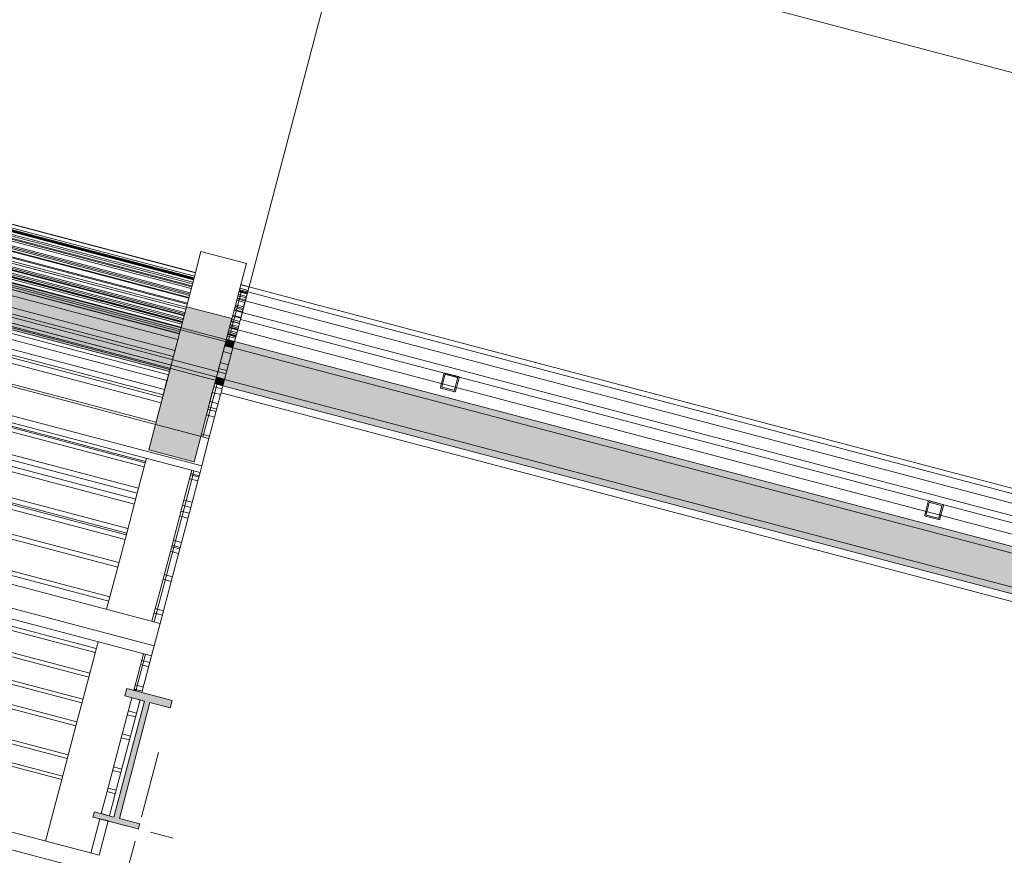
# Model space of a CAD drawing. Header units: millimetres. Extents: x -176817 to 18864955, y -12996033 to 201123.
# Tile 20 of 256: x 36099 to 42398, y 17323 to 22668. Entities that reach past the tile are written whole.
import ezdxf

# ---------------------------------------------------------------- set-up
doc = ezdxf.new("R2010")
doc.units = ezdxf.units.MM
doc.header["$MEASUREMENT"] = 0
for name, color, linetype in [('292-PPOŻ - Linie', 7, 'Continuous'), ('822-IST-Brama zachodnia belki', 7, 'Continuous'), ('822-IST-Brama zachodnia słupy', 7, 'Continuous')]:
    doc.layers.add(name, color=color, linetype=linetype)
doc.styles.add('STYL_AUTOMATYCZNY_4', font='arial.ttf')
doc.dimstyles.new('STYL_AUTOMATYCZNY__2', dxfattribs={"dimtxt": 64.999998, "dimasz": 47.5, "dimexe": 0.18, "dimexo": 0.0625, "dimgap": 0, "dimtad": 1, "dimdec": 1, "dimlfac": 0.1, "dimzin": 0, "dimdsep": 46, "dimtxsty": 'STYL_AUTOMATYCZNY_4', "dimblk": 'ARROWHEAD_11', "dimblk1": 'ARROWHEAD_11', "dimblk2": 'ARROWHEAD_11', "dimcen": 0.09, "dimclrd": 1, "dimclre": 1, "dimclrt": 1, "dimazin": 0, "dimtfac": 1, "dimtdec": 4, "dimtmove": 0, "dimatfit": 3, "dimfxl": 0, "dimtolj": 1, "dimtzin": 0, "dimarcsym": 0})

# ---------------------------------------------------------------- blocks, each defined once
blk = doc.blocks.new('Słup_37_2', base_point=(41948.1, 19530.1))
at = {"layer": '822-IST-Brama zachodnia słupy', "color": 254, "linetype": 'Continuous', "lineweight": 0, "true_color": 0xcccccc, "flags": 128}
for points in [[(41892.8, 19493), (41977.8, 19470.5, 0.414214), (41985.2, 19474.8), (42007.6, 19559.9, 0.414214), (42003.4, 19567.2), (41918.3, 19589.6, 0.414214), (41910.9, 19585.4), (41888.5, 19500.3, 0.414214)], [(41897.8, 19504), (41917.1, 19577.5, -0.414214), (41922, 19580.4), (41995.5, 19561, -0.414214), (41998.4, 19556.1), (41979, 19482.6, -0.414214), (41974.1, 19479.8), (41900.6, 19499.2, -0.414214)]]:
    blk.add_lwpolyline(points, format="xyb", close=True, dxfattribs=at)
blk = doc.blocks.new('Słup_38_2', base_point=(38850.2, 20347.5))
at = {"layer": '822-IST-Brama zachodnia słupy', "color": 254, "linetype": 'Continuous', "lineweight": 0, "true_color": 0xcccccc, "flags": 128}
for points in [[(38794.9, 20310.4), (38880, 20287.9, 0.414214), (38887.4, 20292.2), (38909.8, 20377.3, 0.414214), (38905.5, 20384.6), (38820.5, 20407.1, 0.414214), (38813.1, 20402.8), (38790.7, 20317.7, 0.414214)], [(38799.9, 20321.5), (38819.3, 20395, -0.414214), (38824.2, 20397.8), (38897.7, 20378.4, -0.414214), (38900.5, 20373.5), (38881.2, 20300, -0.414214), (38876.3, 20297.2), (38802.8, 20316.6, -0.414214)]]:
    blk.add_lwpolyline(points, format="xyb", close=True, dxfattribs=at)
blk = doc.blocks.new('Słup_43_2', base_point=(36857.6, 17491.4))
at = {"layer": '822-IST-Brama zachodnia słupy', "linetype": 'Continuous', "lineweight": 0, "true_color": 0x666666}
blk.add_hatch(color=251, dxfattribs=at).paths.add_polyline_path([(36784.4, 18389.8), (36771.9, 18342.5), (36897.3, 18309.4), (36701.7, 17567.8), (36576.3, 17600.9), (36567.6, 17567.9), (36857.6, 17491.4), (36866.3, 17524.4), (36736.5, 17558.6), (36932.1, 18300.2), (37062, 18265.9), (37074.5, 18313.2)])
at = {"layer": '822-IST-Brama zachodnia słupy', "color": 254, "linetype": 'Continuous', "lineweight": 0, "true_color": 0xcccccc}
for p, q in [((36878, 17568.7), (36986.5, 17979.7)), ((36780.3, 17511.8), (36635.2, 17550.1)), ((36935, 17471), (37080, 17432.7)), ((36837.2, 17414), (36728.8, 17003.1))]:
    blk.add_line(p, q, dxfattribs=at)
at = {"layer": '822-IST-Brama zachodnia słupy', "color": 254, "linetype": 'Continuous', "lineweight": 0, "true_color": 0xcccccc, "flags": 128}
blk.add_lwpolyline([(36784.4, 18389.8), (36771.9, 18342.5), (36897.3, 18309.4), (36701.7, 17567.8), (36576.3, 17600.9), (36567.6, 17567.9), (36857.6, 17491.4), (36866.3, 17524.4), (36736.5, 17558.6), (36932.1, 18300.2), (37062, 18265.9), (37074.5, 18313.2)], close=True, dxfattribs=at)
at = {"layer": '822-IST-Brama zachodnia słupy', "color": 254, "linetype": 'Continuous', "lineweight": 0, "true_color": 0xcccccc}
blk.add_point((36857.6, 17491.4), dxfattribs=at)
blk = doc.blocks.new('Belka_31_2', base_point=(62404, -2886.1))
at = {"layer": '822-IST-Brama zachodnia belki', "linetype": 'Continuous', "lineweight": 0, "true_color": 0x666666}
for points in [[(37463.1, 20569.7), (66566.9, 12890), (66577.6, 12930.5), (37473.8, 20610.2)], [(37409.6, 20367.2), (66513.4, 12687.5), (66566.9, 12890), (37463.1, 20569.7)], [(37409.6, 20367.2), (37399, 20326.7), (66502.8, 12647), (66513.4, 12687.5)]]:
    blk.add_hatch(color=251, dxfattribs=at).paths.add_polyline_path(points)
at = {"layer": '822-IST-Brama zachodnia belki', "color": 254, "linetype": 'Continuous', "lineweight": 0, "true_color": 0xcccccc}
for p, q in [((37473.8, 20610.2), (66577.6, 12930.5)), ((37463.1, 20569.7), (66566.9, 12890)), ((37409.6, 20367.2), (66513.4, 12687.5)), ((37399, 20326.7), (66502.8, 12647))]:
    blk.add_line(p, q, dxfattribs=at)
at = {"layer": '822-IST-Brama zachodnia belki', "color": 254, "linetype": 'Continuous', "lineweight": 0, "true_color": 0xcccccc, "flags": 128}
for points in [[(66661.1, 13247), (37557.3, 20926.8)], [(66669.4, 13278.5), (37565.6, 20958.2)], [(66645.9, 13189.4), (37542.1, 20869.1)], [(66626.5, 13115.9), (37522.7, 20795.6)], [(66597.1, 13004.4), (37493.3, 20684.2)], [(37386.8, 20280.5), (37399, 20326.7)], [(66490.6, 12600.7), (37386.8, 20280.5)]]:
    blk.add_lwpolyline(points, dxfattribs=at)
blk = doc.blocks.new('Belka_32_2', base_point=(67430.3, 16162))
at = {"layer": '822-IST-Brama zachodnia belki', "color": 254, "linetype": 'Continuous', "lineweight": 0, "true_color": 0xcccccc}
for p in [(38326.5, 23841.8), (66614.7, 13071.3)]:
    blk.add_line(p, (37510.9, 20751), dxfattribs=at)
blk = doc.blocks.new('Belka_33_2', base_point=(33300.2, 4793.6))
at = {"layer": '822-IST-Brama zachodnia belki', "linetype": 'Continuous', "lineweight": 0, "true_color": 0x666666}
for points in [[(31323.2, 22189.9), (31269.8, 21987.4), (37066.9, 20457.7), (37120.3, 20660.2)], [(31333.9, 22230.4), (31323.2, 22189.9), (37120.3, 20660.2), (37131, 20700.7)], [(31269.8, 21987.4), (31259.1, 21946.9), (37056.2, 20417.2), (37066.9, 20457.7)], [(37421.1, 20624.2), (37410.4, 20583.7), (37463.1, 20569.7), (37473.8, 20610.2)], [(37356.9, 20381.1), (37409.6, 20367.2), (37463.1, 20569.7), (37410.4, 20583.7)], [(37356.9, 20381.1), (37346.3, 20340.6), (37399, 20326.7), (37409.6, 20367.2)]]:
    blk.add_hatch(color=251, dxfattribs=at).paths.add_polyline_path(points)
at = {"layer": '822-IST-Brama zachodnia belki', "color": 254, "linetype": 'Continuous', "lineweight": 0, "true_color": 0xcccccc}
for p, q in [((31323.2, 22189.9), (37120.3, 20660.2)), ((31333.9, 22230.4), (37131, 20700.7)), ((31269.8, 21987.4), (37066.9, 20457.7)), ((31259.1, 21946.9), (37056.2, 20417.2)), ((37421.1, 20624.2), (37473.8, 20610.2)), ((37410.4, 20583.7), (37463.1, 20569.7)), ((37356.9, 20381.1), (37409.6, 20367.2)), ((37346.3, 20340.6), (37399, 20326.7))]:
    blk.add_line(p, q, dxfattribs=at)
at = {"layer": '822-IST-Brama zachodnia belki', "color": 254, "linetype": 'Continuous', "lineweight": 0, "true_color": 0xcccccc, "flags": 128}
for points in [[(37217.1, 21026.9), (31420, 22556.6)], [(37222.8, 21048.7), (31425.8, 22578.4)], [(37223.2, 21050), (31426.1, 22579.7)], [(37199.3, 20959.6), (31402.2, 22489.3)], [(37200.8, 20965.4), (31403.8, 22495.1)], [(37204.3, 20978.7), (31407.3, 22508.4)], [(37206.9, 20988.4), (31409.8, 22518.1)], [(37211, 21003.8), (31413.9, 22533.5)], [(37212.2, 21008.4), (31415.1, 22538.1)], [(37212.8, 21010.8), (31415.8, 22540.5)], [(37213, 21011.3), (31415.9, 22541)], [(37212.9, 21011.2), (31415.9, 22540.9)], [(37214.5, 21017.2), (31417.5, 22546.9)], [(37184.3, 20902.7), (31387.2, 22432.4)], [(37186.5, 20911.2), (31389.5, 22440.9)], [(37189.2, 20921.3), (31392.2, 22451)], [(37196.6, 20949.2), (31399.5, 22478.9)], [(37169.9, 20848.2), (31372.9, 22377.9)], [(37171.5, 20854.2), (31374.4, 22383.9)], [(37179.9, 20886.1), (31382.9, 22415.8)], [(37181, 20890.1), (31383.9, 22419.8)], [(37150.1, 20773.1), (31353.1, 22302.8)], [(37150.5, 20774.6), (31353.4, 22304.3)], [(37151.5, 20778.3), (31354.4, 22308)], [(37151.5, 20778.2), (31354.4, 22307.9)], [(37153.5, 20785.8), (31356.4, 22315.5)], [(37156, 20795.4), (31358.9, 22325.1)], [(37161.2, 20815.2), (31364.1, 22344.9)], [(37161.6, 20816.6), (31364.5, 22346.3)], [(37161.7, 20817.1), (31364.6, 22346.8)], [(37161.7, 20817), (31364.6, 22346.7)], [(37164.7, 20828.6), (31367.7, 22358.3)], [(37472.9, 20607.1), (31304.8, 22234.7)], [(37136.3, 20720.9), (31339.3, 22250.6)], [(37138.8, 20730.1), (31341.7, 22259.8)], [(37140, 20734.7), (31342.9, 22264.4)], [(37140.3, 20735.8), (31343.2, 22265.5)], [(37140.7, 20737.4), (31343.6, 22267.1)], [(37143.3, 20747.2), (31346.2, 22276.9)], [(37145.8, 20756.8), (31348.7, 22286.5)], [(37469.5, 20594.2), (31301.4, 22221.8)], [(37120, 20658.9), (31322.9, 22188.6)], [(37123.9, 20674), (31326.9, 22203.7)], [(37130.5, 20698.7), (31333.4, 22228.4)], [(37110, 20621), (31312.9, 22150.7)], [(37091.5, 20551), (31294.4, 22080.7)], [(37409.8, 20367.8), (31241.6, 21995.4)], [(37419, 20402.5), (31250.8, 22030.1)], [(37081.7, 20513.7), (31284.6, 22043.4)], [(37404.6, 20348), (31236.4, 21975.6)], [(37050.6, 20396.2), (31253.6, 21925.9)], [(37059.6, 20430), (31262.5, 21959.7)], [(37041.1, 20359.8), (31244, 21889.5)], [(37016.6, 20267.3), (31219.6, 21797)], [(37025.8, 20302), (31228.7, 21831.7)], [(37003.2, 20216.2), (31206.1, 21745.9)], [(37012.6, 20251.8), (31215.5, 21781.5)], [(37309.6, 19988.2), (31141.5, 21615.9)], [(36970.8, 20093.8), (31173.8, 21623.5)], [(37263.6, 19813.8), (31095.4, 21441.4)], [(37252.6, 19772.1), (31084.4, 21399.7)], [(36902.1, 19833.4), (31105.1, 21363.1)], [(36904.2, 19841.2), (31107.1, 21370.9)], [(36895.3, 19807.6), (31098.3, 21337.3)], [(36850.8, 19638.8), (31053.7, 21168.5)], [(36859.4, 19671.2), (31062.3, 21200.9)], [(36840.8, 19600.8), (31043.7, 21130.5)], [(36832.6, 19569.7), (31035.5, 21099.4)], [(37131, 20700.7), (37150.5, 20774.6), (37179.9, 20886.1), (37199.3, 20959.6), (37214.5, 21017.2), (37222.8, 21048.7)], [(37222.8, 21048.7), (37223.2, 21050)], [(36783.3, 19383.1), (30986.2, 20912.8)], [(36791.5, 19414.2), (30994.5, 20943.9)], [(37421.1, 20624.2), (37440.6, 20698.1), (37470, 20809.6), (37489.4, 20883), (37504.6, 20940.7), (37512.9, 20972.2)], [(37464.1, 20730.5), (37515.2, 20924.2)], [(37473.8, 20610.2), (37493.3, 20684.2), (37522.7, 20795.6), (37542.1, 20869.1), (37557.3, 20926.8), (37565.6, 20958.2)], [(37549.7, 20897.9), (37511, 20908.1), (37497, 20911.8)], [(37553.8, 20913.4), (37501.1, 20927.3)], [(37501.2, 20927.9), (37515.2, 20924.2)], [(37555, 20918), (37502.3, 20931.9)], [(37555.6, 20920.3), (37502.9, 20934.2)], [(37555.7, 20920.9), (37503, 20934.8)], [(37555.7, 20920.8), (37503, 20934.7)], [(37557.3, 20926.8), (37504.6, 20940.7)], [(37559.9, 20936.5), (37507.2, 20950.4)], [(37512.9, 20972.2), (37513.3, 20973.5)], [(37565.6, 20958.2), (37512.9, 20972.2)], [(37566, 20959.6), (37513.3, 20973.5)], [(37565.6, 20958.2), (37566, 20959.6)], [(36772.9, 19343.5), (30975.8, 20873.2)], [(36780.7, 19373.3), (30983.7, 20903)], [(37539.3, 20858.8), (37486.6, 20872.7)], [(37542.1, 20869.1), (37489.4, 20883)], [(37543.6, 20874.9), (37504.9, 20885.1), (37490.9, 20888.8)], [(37547.1, 20888.2), (37494.4, 20902.1)], [(37522.7, 20795.6), (37470, 20809.6)], [(37523.7, 20799.6), (37471, 20813.5)], [(37527.1, 20812.3), (37474.4, 20826.2)], [(37529.3, 20820.7), (37490.6, 20830.9), (37476.6, 20834.6)], [(37532, 20830.9), (37479.3, 20844.8)], [(36733.6, 19194.8), (30936.6, 20724.5)], [(37434.3, 20617.3), (37440.4, 20640.7), (37454.2, 20692.9), (37460.1, 20715.1), (37464.1, 20730.5)], [(37464.1, 20730.5), (37450.1, 20734.2)], [(37504, 20724.7), (37451.3, 20738.7)], [(37504.4, 20726.2), (37465.7, 20736.4), (37451.7, 20740.1)], [(37504.5, 20726.6), (37451.8, 20740.5)], [(37504.5, 20726.6), (37451.8, 20740.5)], [(37507.5, 20738.1), (37454.8, 20752)], [(37512.7, 20757.8), (37460, 20771.7)], [(37514.3, 20763.8), (37461.6, 20777.7)], [(36725.8, 19165.1), (30928.7, 20694.8)], [(37131, 20700.7), (37120.3, 20660.2), (37066.9, 20457.7), (37056.2, 20417.2)], [(37483.4, 20646.9), (37430.7, 20660.8)], [(37486.1, 20656.8), (37433.4, 20670.7)], [(37488.6, 20666.4), (37435.9, 20680.3)], [(37492.9, 20682.7), (37440.2, 20696.6)], [(37493.3, 20684.2), (37440.6, 20698.1)], [(37494.2, 20687.8), (37441.5, 20701.7)], [(37494.3, 20687.9), (37441.6, 20701.8)], [(37496.2, 20695.4), (37443.5, 20709.3)], [(37498.8, 20704.9), (37446.1, 20718.9)], [(37421.1, 20624.2), (37410.4, 20583.7), (37356.9, 20381.1), (37346.3, 20340.6)], [(37473.8, 20610.2), (37463.1, 20569.7), (37409.6, 20367.2), (37399, 20326.7)], [(37466.7, 20583.5), (37414, 20597.4)], [(37473.2, 20608.3), (37434.6, 20618.5), (37420.5, 20622.2)], [(37479.1, 20630.4), (37426.4, 20644.4)], [(37481.5, 20639.6), (37428.8, 20653.5)], [(37482.7, 20644.2), (37430, 20658.2)], [(37483, 20645.3), (37430.3, 20659.2)], [(37452.8, 20530.6), (37400.1, 20544.5)], [(37462.7, 20568.5), (37410, 20582.4)], [(36668.8, 18949.1), (30871.7, 20478.8)], [(36676.2, 18977), (30879.1, 20506.7)], [(37434.3, 20460.6), (37381.6, 20474.5)], [(36997.8, 18806.5), (30829.6, 20434.1)], [(36966.9, 20078.7), (37003.2, 20216.2), (37041.1, 20359.8), (37056.2, 20417.2)], [(37424.4, 20423.3), (37371.7, 20437.2)], [(37271, 19998.4), (37274.9, 20013.5), (37316.7, 20171.6), (37354.7, 20316), (37365.9, 20358.2)], [(37402.3, 20339.5), (37363.7, 20349.7), (37349.6, 20353.4)], [(36960, 18663.1), (30791.8, 20290.7)], [(37256.9, 20002.1), (37293.2, 20139.7), (37331.1, 20283.3), (37346.3, 20340.6)], [(37383.8, 20269.4), (37331.1, 20283.3)], [(37393.4, 20305.7), (37340.7, 20319.7)], [(36942.9, 18598.2), (30774.7, 20225.9)], [(37309.6, 19988.2), (37345.9, 20125.8), (37383.8, 20269.4), (37386.8, 20280.5)], [(37368.6, 20211.5), (37315.9, 20225.4)], [(36588.7, 18645.7), (30791.7, 20175.4)], [(37355.3, 20161.4), (37302.6, 20175.3)], [(37359.4, 20176.8), (37320.7, 20187), (37306.7, 20190.7)], [(36581.8, 18619.6), (30784.8, 20149.3)], [(37345.9, 20125.8), (37293.2, 20139.7)], [(36540.4, 18462.7), (30743.4, 19992.4)], [(36547.3, 18488.8), (30750.3, 20018.5)], [(37313.6, 20003.3), (37260.9, 20017.2)], [(37263.6, 19813.8), (37309.6, 19988.2)], [(36503.5, 18322.5), (30706.4, 19852.2)], [(36655, 18896.9), (36725.8, 19165.1), (36783.3, 19383.1), (36850.8, 19638.8), (36895.3, 19807.6), (36909.8, 19862.5)], [(36497, 18298.1), (30699.9, 19827.8)], [(36945.1, 18820.4), (37015.9, 19088.5), (37073.4, 19306.5), (37140.9, 19562.3), (37185.4, 19731.1), (37199.9, 19786)], [(36959.1, 18816.7), (37037.7, 19114.6), (37095.6, 19333.9), (37163.5, 19591), (37208.3, 19761), (37213.9, 19782.3)], [(37252.6, 19772.1), (37263.6, 19813.8)], [(36997.8, 18806.5), (37068.6, 19074.6), (37126.1, 19292.6), (37193.6, 19548.4), (37238.1, 19717.2), (37252.6, 19772.1)], [(37238.1, 19717.2), (37185.4, 19731.1)], [(37244.9, 19743), (37206.2, 19753.2), (37192.2, 19756.9)], [(37247, 19750.8), (37194.3, 19764.7)], [(36458.3, 18151.3), (30661.2, 19681)], [(36464.7, 18175.8), (30667.7, 19705.5)], [(37202.1, 19580.8), (37149.4, 19594.7)], [(37193.6, 19548.4), (37140.9, 19562.3)], [(36403.1, 17942), (30606, 19471.7)], [(36409, 17964.5), (30611.9, 19494.2)], [(37175.3, 19479.3), (37136.7, 19489.5), (37122.6, 19493.2)], [(37183.5, 19510.4), (37130.8, 19524.3)], [(36373.4, 17829.7), (30576.4, 19359.4)], [(37134.3, 19323.7), (37081.6, 19337.6)], [(36367.5, 17807.3), (30570.4, 19337)], [(37123.5, 19282.8), (37070.8, 19296.7)], [(37126.1, 19292.6), (37073.4, 19306.5)], [(37115.7, 19253.1), (37077, 19263.3), (37062.9, 19267)], [(37068.6, 19074.6), (37015.9, 19088.5)], [(37076.4, 19104.4), (37023.7, 19118.3)], [(36606.3, 17322.9), (30438.2, 18950.5)], [(37018.9, 18886.5), (36966.2, 18900.4)], [(36578.5, 17217.5), (30410.3, 18845.1)], [(37011.6, 18858.6), (36972.9, 18868.8), (36958.9, 18872.5)], [(36960, 18663.1), (36997.8, 18806.5)], [(36263.5, 17413.3), (36367.5, 17807.3), (36458.3, 18151.3), (36540.4, 18462.7), (36600.1, 18688.7)], [(36942.9, 18598.2), (36960, 18663.1)], [(36828.4, 18378.2), (36830.5, 18386.2), (36890.1, 18612.1)], [(36843.7, 18379.3), (36851.4, 18408.6), (36904.2, 18608.4)], [(36881.1, 18364.3), (36883.2, 18372.3), (36942.9, 18598.2)], [(36924.6, 18529.1), (36885.9, 18539.3), (36871.9, 18543)], [(36931.5, 18555.3), (36878.8, 18569.2)], [(36890.1, 18398.4), (36837.4, 18412.3)], [(36620.3, 17589.3), (36657.6, 17730.7), (36748.4, 18074.8), (36815.9, 18330.9)], [(36815.9, 18330.9), (36868.6, 18316.9)], [(36828.4, 18378.2), (36881.1, 18364.3)], [(36829.7, 18383), (36843.7, 18379.3)], [(36883.2, 18372.3), (36830.5, 18386.2)], [(36673, 17575.4), (36710.3, 17716.8), (36801.1, 18060.9), (36868.6, 18316.9)], [(36839.8, 18207.6), (36787.1, 18221.5)], [(36846.2, 18232.1), (36793.5, 18246)], [(36807.5, 18085.3), (36754.8, 18099.2)], [(36801.1, 18060.9), (36748.4, 18074.8)], [(36745.8, 17851.6), (36693.1, 17865.5)], [(36751.8, 17874), (36699.1, 17887.9)], [(36710.3, 17716.8), (36657.6, 17730.7)], [(36716.2, 17739.3), (36663.5, 17753.2)], [(36620.3, 17589.3), (36673, 17575.4)], [(36553.6, 17336.8), (36611.5, 17556.3)], [(36606.3, 17322.9), (36664.2, 17542.4)], [(36611.5, 17556.3), (36664.2, 17542.4)]]:
    blk.add_lwpolyline(points, dxfattribs=at)
blk = doc.blocks.new('Belka_78_2', base_point=(33247.5, 4807.5))
at = {"layer": '822-IST-Brama zachodnia belki', "linetype": 'Continuous', "lineweight": 0, "true_color": 0x666666}
blk.add_hatch(color=251, dxfattribs=at).paths.add_polyline_path([(37455.7, 20755.4), (37165.6, 20831.9), (36924.1, 19916.6), (37214.2, 19840)])
at = {"layer": '822-IST-Brama zachodnia belki', "color": 254, "linetype": 'Continuous', "lineweight": 0, "true_color": 0xcccccc}
for p, q in [((37258.6, 21184.4), (37223.2, 21050)), ((37548.7, 21107.8), (37258.6, 21184.4)), ((37548.7, 21107.8), (37513.3, 20973.5)), ((37165.6, 20831.9), (36924.1, 19916.6)), ((37165.6, 20831.9), (37455.7, 20755.4)), ((37455.7, 20755.4), (37214.2, 19840)), ((36924.1, 19916.6), (37214.2, 19840))]:
    blk.add_line(p, q, dxfattribs=at)
blk = doc.blocks.new('*D2952')
at = {"layer": '292-PPOŻ - Linie', "linetype": 'Continuous', "lineweight": 0}
for points in [[(31947.2, 25098.2), (31948.1, 25093.4), (31950.8, 25089.3), (31954.9, 25086.6), (31959.7, 25085.7), (31964.4, 25086.6), (31968.5, 25089.3), (31971.2, 25093.4), (31972.2, 25098.2), (31971.2, 25102.9), (31968.5, 25107), (31964.4, 25109.7), (31959.7, 25110.7), (31954.9, 25109.7), (31950.8, 25107), (31948.1, 25102.9)], [(81474.9, 12029), (81475.9, 12024.2), (81478.6, 12020.2), (81482.7, 12017.5), (81487.4, 12016.5), (81492.2, 12017.5), (81496.3, 12020.2), (81499, 12024.2), (81499.9, 12029), (81499, 12033.8), (81496.3, 12037.9), (81492.2, 12040.6), (81487.4, 12041.5), (81482.7, 12040.6), (81478.6, 12037.9), (81475.9, 12033.8)]]:
    blk.add_hatch(color=1, dxfattribs=at).paths.add_polyline_path(points)
at = {"layer": '292-PPOŻ - Linie', "color": 1, "linetype": 'Continuous', "lineweight": 0}
for p, q in [((31962.8, 25110.2), (31971.6, 25143.5)), ((31935.5, 25104.5), (31947.6, 25101.3)), ((31947.7, 25052.8), (31956.5, 25086.1)), ((31971.7, 25095), (81475.3, 12032.2)), ((81490.6, 12041.1), (81499.4, 12074.4)), ((81475.5, 11983.7), (81484.2, 12016.9)), ((81499.5, 12025.8), (81511.6, 12022.6))]:
    blk.add_line(p, q, dxfattribs=at)
for centre in [(31959.7, 25098.2), (81487.4, 12029)]:
    blk.add_circle(centre, 12.5, dxfattribs=at)
at = {"layer": '292-PPOŻ - Linie', "color": 1, "lineweight": 0, "insert": (56583.1, 18614.1), "char_height": 65, "attachment_point": 7, "rotation": 345.21803, "style": 'STYL_AUTOMATYCZNY_4'}
blk.add_mtext('\\A1;{\\pql;\\fArial|b0|i0|c238|p0;\\W1.000000;5\xa0122,3}', dxfattribs=at)
blk = doc.blocks.new('ARROWHEAD_11')
at = {"color": 0, "linetype": 'Continuous', "lineweight": 0}
blk.add_line((0, 0), (-1, 0), dxfattribs=at)
at = {"color": 0, "linetype": 'Continuous', "lineweight": 0, "const_width": 0.25, "flags": 128}
blk.add_lwpolyline([(-0.125, 0, 1), (0.125, 0, 1)], format="xyb", close=True, dxfattribs=at)

msp = doc.modelspace()

# ---------------------------------------------------------------- block references
at = {"layer": '822-IST-Brama zachodnia belki', "color": 254, "lineweight": 0, "true_color": 0xcccccc}
for name, p in [('Belka_32_2', (67430.3, 16162.03)), ('Belka_33_2', (33300.17, 4793.64)), ('Belka_78_2', (33247.47, 4807.54)), ('Belka_31_2', (62403.97, -2886.12))]:
    msp.add_blockref(name, p, dxfattribs=at)
at = {"layer": '822-IST-Brama zachodnia słupy', "color": 254, "lineweight": 0, "true_color": 0xcccccc}
for name, p in [('Słup_38_2', (38850.24, 20347.51)), ('Słup_37_2', (41948.06, 19530.07)), ('Słup_43_2', (36857.63, 17491.38))]:
    msp.add_blockref(name, p, dxfattribs=at)

# ---------------------------------------------------------------- dimensions: what is measured, and where the dimension line sits
at = {"layer": '292-PPOŻ - Linie', "color": 1, "linetype": 'Continuous', "lineweight": 0}
dim = msp.add_linear_dim(base=(81487.44, 12029.03), p1=(32094.84, 25610.46), p2=(81622.62, 12541.33), angle=345.218034, dimstyle='STYL_AUTOMATYCZNY__2', dxfattribs=at)
dim.commit()
dim.dimension.update_dxf_attribs({"geometry": '*D2952', "text_midpoint": (56732.71, 18608.23), "dimtype": 160, "text_rotation": 345.218034})

doc.saveas('drawing.dxf')
